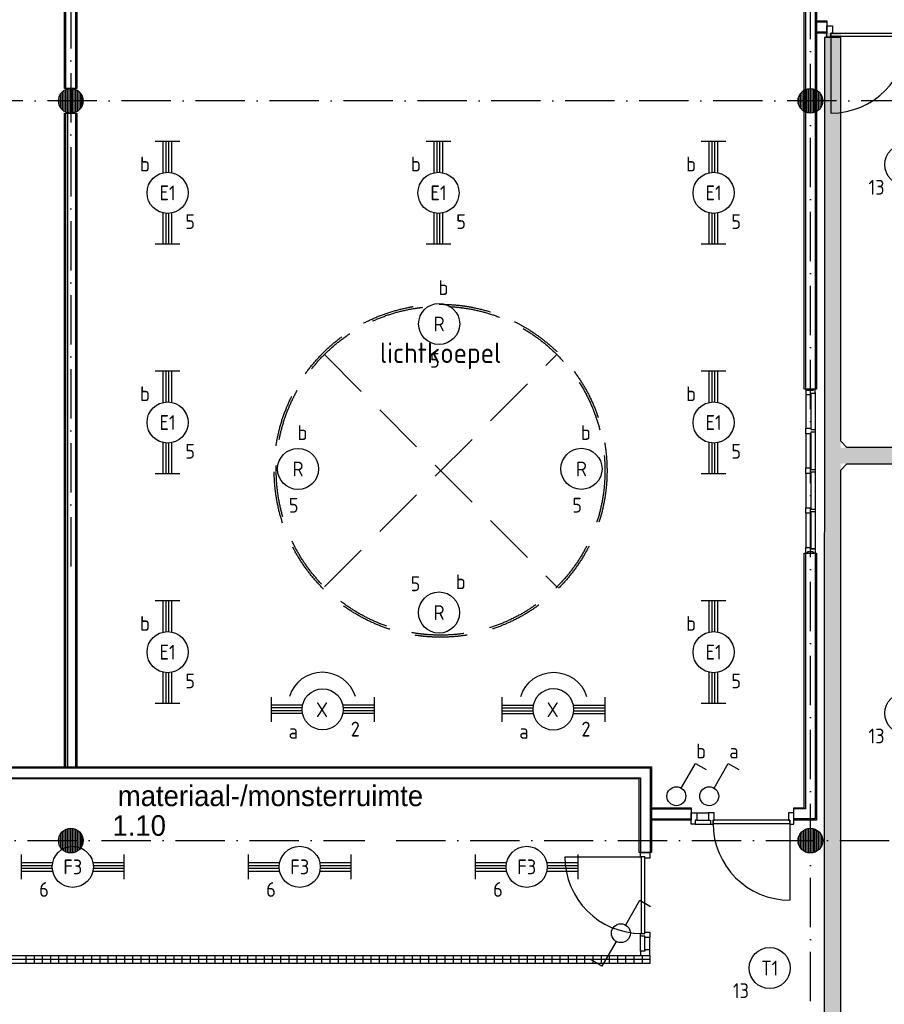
# Model space of a CAD drawing. Header units: millimetres. Extents: x 84333 to 240712, y -2244 to 84291.
# Tile 81 of 88: x 213996 to 224518, y 55785 to 67764. Entities that reach past the tile are written whole.
import ezdxf
from ezdxf.enums import TextEntityAlignment as Align

# ---------------------------------------------------------------- set-up
doc = ezdxf.new("R2010")
doc.units = ezdxf.units.MM
doc.header["$LTSCALE"] = 100
doc.linetypes.add('DASHDOT', pattern=[9, 6, -1.5, 0, -1.5])
doc.linetypes.add('HIDDEN', pattern=[9.525, 6.35, -3.175])
doc.layers.get('0').update_dxf_attribs({"linetype": 'CONTINUOUS'})
for name, color, linetype in [('AFDELING', 4, 'CONTINUOUS'), ('AL$1----_TEKST', 7, 'CONTINUOUS'), ('AL$7----_STRAMIEN', 1, 'DASHDOT'), ('AL22----_BINNENWAND', 7, 'CONTINUOUS'), ('AL28----_KONSTRUKTIE', 3, 'CONTINUOUS'), ('AL32----_BINNENKOZ', 7, 'CONTINUOUS'), ('AL32----_DRAAIR', 7, 'CONTINUOUS'), ('AL32----_DRAAIRICHTING', 1, 'CONTINUOUS'), ('AL37----_DAKOPENING', 7, 'HIDDEN'), ('ALXAA---_GEWBETON', 12, 'CONTINUOUS'), ('ALXAX---_TEGELWERK', 1, 'CONTINUOUS'), ('BOUW', 8, 'CONTINUOUS'), ('EB63101-_ATTRIB', 2, 'CONTINUOUS'), ('EB63102-_ATTRIB', 2, 'CONTINUOUS'), ('EL63101-_LICHT-ARM', 3, 'CONTINUOUS'), ('EL63101-LICHT-ARM', 3, 'CONTINUOUS'), ('EL63102-_LICHT-SCH', 3, 'CONTINUOUS'), ('EL6441--_DATACOM', 3, 'CONTINUOUS'), ('KABELGGOOT1', 8, 'CONTINUOUS')]:
    doc.layers.add(name, color=color, linetype=linetype)
doc.styles.add('1_8', font='ISO', dxfattribs={"height": 1.8})
doc.styles.add('BURO-025', font='BUROFONT.shx', dxfattribs={"height": 250})
doc.styles.get("Standard").update_dxf_attribs({"font": 'iso.shx'})
doc.styles.add('TECHNIC', font='technic_.ttf')
pattern_1 = [(8e-14, (39793.956, 199192.7), (31.75, 63.5), [0, -63.5])]

# ---------------------------------------------------------------- blocks, each defined once
blk = doc.blocks.new('ES3G00')
at = {"color": 0}
blk.add_circle((0, 0), 2.5, dxfattribs=at)
at = {"color": 0, "style": '1_8'}
for tag, flags, p in [('SCHAK', 8, (3.5, 2.75)), ('A_CODE', 8, (0, 0)), ('GROEP', 8, (-3.5, -2.75)), ('KAST', 9, (3.5, -2.75))]:
    blk.add_attdef(tag, text='', height=1.8, dxfattribs=dict(at, flags=flags)).set_placement(p, align=Align.MIDDLE)
blk = doc.blocks.new('SCHAK')
blk.add_lwpolyline([(0.58, 1), (2.31, 4), (3.61, 3.25)])
blk.add_circle((0, 0), 1.15)
at = {"style": '1_8'}
for tag, flags, p in [('SCHAK', 8, (3, 5.5)), ('KAST', 9, (-3, 0.5)), ('M_CODE', 9, (0, 0)), ('DOEL', 9, (-3, -2)), ('GROEP', 9, (-3, -4.5))]:
    blk.add_attdef(tag, text='', height=1.8, dxfattribs=dict(at, flags=flags)).set_placement(p, align=Align.MIDDLE_CENTER)
blk = doc.blocks.new('PENDEL')
at = {"color": 0}
for p, q in [((-6.25, -1.5), (-6.25, 1.5)), ((6.25, -1.5), (6.25, 1.5)), ((-6.25, 0.52), (-2.44, 0.52)), ((-6.25, 0.18), (-2.49, 0.18)), ((2.44, 0.52), (6.25, 0.52)), ((2.49, 0.18), (6.25, 0.18)), ((-6.25, -0.18), (-2.49, -0.18)), ((-6.25, -0.52), (-2.44, -0.52)), ((2.44, -0.52), (6.25, -0.52)), ((2.49, -0.18), (6.25, -0.18))]:
    blk.add_line(p, q, dxfattribs=at)
blk.add_circle((0, 0), 2.5, dxfattribs=at)
at = {"layer": 'EL63101-_LICHT-ARM'}
blk.add_arc((0.04, -0.3), 4.21, 197.6135, 342.3865, dxfattribs=at)
at = {"color": 6, "style": '1_8'}
for tag, flags, p in [('SCHAK', 8, (3.5, 2.75)), ('A_CODE', 8, (0, 0)), ('GROEP', 8, (-3.5, -2.75)), ('KAST', 9, (3.5, -2.75))]:
    blk.add_attdef(tag, text='', height=1.8, dxfattribs=dict(at, flags=flags)).set_placement(p, align=Align.MIDDLE)
at = {"style": '1_8', "flags": 8}
blk.add_attdef('M_CODE', text='', height=3.6, dxfattribs=at).set_placement((0, 0), align=Align.MIDDLE_CENTER)
blk = doc.blocks.new('EJ3T20')
at = {"color": 0}
for p, q in [((-6.25, -1.5), (-6.25, 1.5)), ((6.25, -1.5), (6.25, 1.5)), ((-6.25, 0.52), (-2.44, 0.52)), ((-6.25, 0.17), (-2.49, 0.17)), ((2.44, 0.52), (6.25, 0.52)), ((2.49, 0.17), (6.25, 0.17)), ((-6.25, -0.17), (-2.49, -0.17)), ((-6.25, -0.52), (-2.44, -0.52)), ((2.44, -0.52), (6.25, -0.52)), ((2.49, -0.17), (6.25, -0.17))]:
    blk.add_line(p, q, dxfattribs=at)
blk.add_circle((0, 0), 2.5, dxfattribs=at)
at = {"color": 0, "style": '1_8'}
for tag, flags, p in [('SCHAK', 8, (3.5, 2.75)), ('A_CODE', 8, (0, 0)), ('GROEP', 8, (-3.5, -2.75)), ('KAST', 9, (3.5, -2.75))]:
    blk.add_attdef(tag, text='', height=1.8, dxfattribs=dict(at, flags=flags)).set_placement(p, align=Align.MIDDLE)
blk = doc.blocks.new('ES3SW')
for points in [[(0.58, 1), (2.31, 4), (3.61, 3.25)], [(-0.58, -1), (-2.31, -4), (-3.61, -3.25)]]:
    blk.add_lwpolyline(points)
blk.add_circle((0, 0), 1.15)
at = {"style": '1_8'}
for tag, flags, p in [('SCHAK', 8, (3, 5.5)), ('KAST', 9, (-3, 0.5)), ('M_CODE', 9, (0, 0)), ('DOEL', 9, (-3, -2)), ('GROEP', 9, (-3, -4.5))]:
    blk.add_attdef(tag, text='', height=1.8, dxfattribs=dict(at, flags=flags)).set_placement(p, align=Align.MIDDLE_CENTER)
blk = doc.blocks.new('A$C13e6995e')
at = {"layer": 'KABELGGOOT1'}
h = blk.add_hatch(dxfattribs=at)
h.set_pattern_fill('DOTS', color=256, scale=40, style=0)
h.set_pattern_definition(pattern_1)
h.paths.add_polyline_path([(139651, 56951), (139457, 56951), (139457, 56413), (139651, 56413)])
h.paths.add_polyline_path([(139651, 57657), (139457, 57657), (139457, 56951), (139651, 56951)])
h.paths.add_polyline_path([(139651, 56413), (139457, 56413), (139457, 56041), (139651, 56041)])
h.paths.add_polyline_path([(139652, 58290), (139457, 58290), (139457, 57657), (139651, 57657)])
h.paths.add_polyline_path([(139657, 69849), (139457, 69849), (139457, 58290), (139652, 58290)])
h = blk.add_hatch(dxfattribs=at)
h.set_pattern_fill('DOTS', color=256, scale=40, style=0)
h.set_pattern_definition(pattern_1)
h.paths.add_polyline_path([(146661, 64800), (139625, 64800), (139625, 64607), (146661, 64607)])
at = {"layer": 'AL$7----_STRAMIEN', "color": 1}
for p, q in [((109057, 60020), (133863, 60020)), ((134243, 60020), (152209, 60020))]:
    blk.add_line(p, q, dxfattribs=at)
for points in [[(130285, 79257), (130285, 63243)], [(139285, 42766), (139285, 79257)], [(152204, 69020), (110185, 69020)]]:
    blk.add_lwpolyline(points, dxfattribs=at)
at = {"layer": 'AL22----_BINNENWAND', "color": 8}
for p, q in [((130210, 69170), (130210, 77680)), ((130360, 77680), (130360, 69170)), ((139210, 65513), (139210, 77680)), ((139360, 77680), (139360, 65513)), ((139360, 69995), (139485, 69995)), ((139360, 69845), (139360, 69995)), ((139485, 69995), (139485, 69845)), ((139485, 69845), (139360, 69845)), ((130360, 69170), (130210, 69170)), ((130210, 60920), (130210, 68870)), ((130210, 68870), (130360, 68870)), ((130360, 68870), (130360, 60920)), ((139360, 65513), (139210, 65513)), ((139210, 60420), (139210, 63519)), ((139210, 63519), (139360, 63519)), ((139360, 63519), (139360, 60270)), ((123240, 60920), (137352, 60920)), ((137352, 60920), (137352, 59875)), ((137202, 60770), (123390, 60770)), ((137202, 59875), (137202, 60770)), ((137352, 60420), (137834, 60420)), ((137352, 60270), (137352, 60420)), ((137834, 60420), (137834, 60270)), ((139085, 60270), (139085, 60420)), ((139085, 60420), (139210, 60420)), ((137834, 60270), (137352, 60270)), ((139360, 60270), (139085, 60270)), ((137352, 59875), (137202, 59875)), ((123252, 58624), (137333, 58624)), ((137333, 58624), (137333, 58524)), ((137333, 58524), (123252, 58524))]:
    blk.add_line(p, q, dxfattribs=at)
at = {"layer": 'AL22----_BINNENWAND', "color": 8, "linetype": 'Continuous'}
for p, q in [((130225, 69170), (130225, 77680)), ((130345, 69170), (130345, 77680)), ((139225, 77680), (139225, 65513)), ((139345, 77680), (139345, 65513)), ((139360, 69980), (139485, 69980)), ((139360, 69860), (139485, 69860)), ((130225, 60920), (130225, 68870)), ((130250, 60920), (130250, 68870)), ((130345, 60920), (130345, 68870)), ((139225, 63519), (139225, 60405)), ((139345, 63519), (139345, 60285)), ((123255, 60905), (137337, 60905)), ((137337, 60905), (137337, 59875)), ((123375, 60785), (137217, 60785)), ((137217, 60785), (137217, 59875)), ((137352, 60405), (137834, 60405)), ((139225, 60405), (139085, 60405)), ((137352, 60285), (137834, 60285)), ((139345, 60285), (139085, 60285))]:
    blk.add_line(p, q, dxfattribs=at)
at = {"layer": 'AL28----_KONSTRUKTIE', "color": 8}
for centre in [(130285, 69020), (139285, 69020), (130285, 60020), (139285, 60020)]:
    blk.add_circle(centre, 150, dxfattribs=at)
at = {"layer": 'AL32----_BINNENKOZ', "color": 8}
for p, q in [((139485, 69794), (139485, 69933)), ((139485, 69933), (139552, 69933)), ((139535, 69805), (139535, 69845)), ((139535, 69845), (140469, 69845)), ((139552, 69845), (139535, 69845)), ((139535, 69845), (139535, 69794)), ((139552, 69933), (139552, 69845)), ((139535, 69794), (139485, 69794)), ((140469, 69805), (139535, 69805)), ((139251, 65513), (139229, 65513)), ((139229, 65513), (139229, 65446)), ((139229, 65454), (139229, 65038)), ((139229, 65454), (139229, 65038)), ((139229, 65446), (139292, 65446)), ((139251, 65497), (139251, 65513)), ((139318, 65497), (139251, 65497)), ((139292, 65446), (139292, 65463)), ((139292, 65463), (139343, 65463)), ((139292, 65454), (139292, 65038)), ((139343, 65513), (139318, 65513)), ((139318, 65513), (139318, 65497)), ((139343, 65463), (139343, 65513)), ((139343, 65471), (139343, 65021)), ((139229, 64971), (139229, 65038)), ((139229, 65038), (139292, 65038)), ((139292, 64971), (139229, 64971)), ((139229, 64970), (139229, 64554)), ((139229, 64970), (139229, 64554)), ((139292, 65038), (139292, 65021)), ((139292, 65021), (139343, 65021)), ((139343, 64988), (139292, 64988)), ((139292, 64988), (139292, 64971)), ((139292, 64970), (139292, 64554)), ((139343, 65021), (139343, 64988)), ((139343, 64987), (139343, 64537)), ((139229, 64487), (139229, 64554)), ((139229, 64554), (139292, 64554)), ((139292, 64487), (139229, 64487)), ((139229, 64486), (139229, 64070)), ((139229, 64486), (139229, 64070)), ((139292, 64554), (139292, 64537)), ((139292, 64537), (139343, 64537)), ((139343, 64504), (139292, 64504)), ((139292, 64504), (139292, 64487)), ((139292, 64486), (139292, 64070)), ((139343, 64537), (139343, 64504)), ((139343, 64503), (139343, 64053)), ((139229, 64003), (139229, 64070)), ((139229, 64070), (139292, 64070)), ((139292, 64003), (139229, 64003)), ((139229, 64002), (139229, 63586)), ((139292, 64070), (139292, 64053)), ((139292, 64053), (139343, 64053)), ((139343, 64020), (139292, 64020)), ((139292, 64020), (139292, 64003)), ((139292, 64002), (139292, 63586)), ((139343, 64053), (139343, 64020)), ((139343, 64019), (139343, 63569)), ((139229, 63519), (139229, 63586)), ((139229, 63586), (139292, 63586)), ((139251, 63519), (139229, 63519)), ((139318, 63535), (139251, 63535)), ((139251, 63535), (139251, 63519)), ((139292, 63586), (139292, 63569)), ((139343, 63569), (139292, 63569)), ((139292, 63569), (139343, 63569)), ((139318, 63519), (139318, 63535)), ((139343, 63519), (139318, 63519)), ((139343, 63569), (139343, 63519)), ((137834, 60219), (137834, 60358)), ((137834, 60358), (137901, 60358)), ((137901, 60270), (137884, 60270)), ((137884, 60270), (137884, 60219)), ((137901, 60358), (138051, 60358)), ((137901, 60358), (137901, 60270)), ((137901, 60270), (138051, 60270)), ((138112, 60358), (138045, 60358)), ((138045, 60358), (138045, 60270)), ((138045, 60270), (138062, 60270)), ((138068, 60270), (138068, 60219)), ((138095, 60270), (138112, 60270)), ((138101, 60219), (138101, 60270)), ((138101, 60270), (138101, 60230)), ((139035, 60270), (138101, 60270)), ((138112, 60270), (138112, 60358)), ((139085, 60358), (139018, 60358)), ((139018, 60358), (139018, 60270)), ((139018, 60270), (139035, 60270)), ((139035, 60270), (139035, 60219)), ((139035, 60230), (139035, 60270)), ((139085, 60219), (139085, 60358)), ((137884, 60219), (137834, 60219)), ((137884, 60219), (138068, 60219)), ((138068, 60219), (138101, 60219)), ((138068, 60219), (138101, 60219)), ((138101, 60230), (139035, 60230)), ((139035, 60219), (139085, 60219)), ((137219, 59875), (137333, 59875)), ((137219, 59825), (137219, 59875)), ((137270, 59825), (137219, 59825)), ((137230, 58891), (137230, 59825)), ((137270, 58891), (137270, 59825)), ((137270, 59808), (137270, 59825)), ((137333, 59808), (137270, 59808)), ((137333, 59875), (137333, 59808)), ((137219, 58858), (137219, 58891)), ((137219, 58891), (137270, 58891)), ((137219, 58858), (137219, 58891)), ((137270, 58858), (137219, 58858)), ((137219, 58674), (137219, 58858)), ((137270, 58891), (137270, 58908)), ((137270, 58908), (137333, 58908)), ((137270, 58841), (137270, 58858)), ((137333, 58841), (137270, 58841)), ((137270, 58691), (137270, 58841)), ((137333, 58908), (137333, 58841)), ((137333, 58691), (137333, 58841)), ((137270, 58674), (137219, 58674)), ((137219, 58674), (137219, 58624)), ((137219, 58624), (137333, 58624)), ((137333, 58691), (137270, 58691)), ((137270, 58691), (137270, 58674)), ((137333, 58624), (137333, 58691))]:
    blk.add_line(p, q, dxfattribs=at)
at = {"layer": 'AL32----_DRAAIR', "color": 8}
blk.add_line((136296, 59825), (137230, 59825), dxfattribs=at)
blk.add_arc((137230, 59825), 934, 180, 270, dxfattribs=at)
at = {"layer": 'AL32----_DRAAIRICHTING', "color": 8}
for p, q in [((139535, 69805), (139535, 68871)), ((139035, 60230), (139035, 59296))]:
    blk.add_line(p, q, dxfattribs=at)
for centre, start, end in [((139535, 69805), 270, 0), ((139035, 60230), 180, 270)]:
    blk.add_arc(centre, 934, start, end, dxfattribs=at)
at = {"layer": 'AL37----_DAKOPENING', "color": 8, "linetype": 'HIDDEN'}
for p, q in [((133371, 63106), (136199, 65934)), ((133371, 65934), (136199, 63106))]:
    blk.add_line(p, q, dxfattribs=at)
at = {"layer": 'AL37----_DAKOPENING', "color": 8}
for radius in [2025, 2000]:
    blk.add_circle((134785, 64520), radius, dxfattribs=at)
at = {"layer": 'ALXAA---_GEWBETON', "color": 8}
for p, q in [((130185, 68908), (130185, 69132)), ((130205, 68893), (130205, 69147)), ((130225, 68883), (130225, 69158)), ((130245, 68875), (130245, 69165)), ((130265, 68871), (130265, 69169)), ((130285, 68870), (130285, 69170)), ((130305, 68871), (130305, 69169)), ((130325, 68875), (130325, 69165)), ((130345, 68883), (130345, 69158)), ((130365, 68893), (130365, 69147)), ((130385, 68908), (130385, 69132)), ((139185, 68908), (139185, 69132)), ((139205, 68893), (139205, 69147)), ((139225, 68883), (139225, 69158)), ((139245, 68875), (139245, 69165)), ((139265, 68871), (139265, 69169)), ((139285, 68870), (139285, 69170)), ((139305, 68871), (139305, 69169)), ((139325, 68875), (139325, 69165)), ((139345, 68883), (139345, 69158)), ((139365, 68893), (139365, 69147)), ((139385, 68908), (139385, 69132)), ((130145, 68966), (130145, 69074)), ((130165, 68930), (130165, 69110)), ((130405, 68930), (130405, 69110)), ((130425, 68966), (130425, 69074)), ((139145, 68966), (139145, 69074)), ((139165, 68930), (139165, 69110)), ((139405, 68930), (139405, 69110)), ((139425, 68966), (139425, 69074)), ((130205, 59893), (130205, 60147)), ((130225, 59883), (130225, 60158)), ((130245, 59875), (130245, 60165)), ((130265, 59871), (130265, 60169)), ((130285, 59870), (130285, 60170)), ((130305, 59871), (130305, 60169)), ((130325, 59875), (130325, 60165)), ((130345, 59883), (130345, 60158)), ((130365, 59893), (130365, 60147)), ((139205, 59893), (139205, 60147)), ((139225, 59883), (139225, 60158)), ((139245, 59875), (139245, 60165)), ((139265, 59871), (139265, 60169)), ((139285, 59870), (139285, 60170)), ((139305, 59871), (139305, 60169)), ((139325, 59875), (139325, 60165)), ((139345, 59883), (139345, 60158)), ((139365, 59893), (139365, 60147)), ((130145, 59966), (130145, 60074)), ((130165, 59930), (130165, 60110)), ((130185, 59908), (130185, 60132)), ((130385, 59908), (130385, 60132)), ((130405, 59930), (130405, 60110)), ((130425, 59966), (130425, 60074)), ((139145, 59966), (139145, 60074)), ((139165, 59930), (139165, 60110)), ((139185, 59908), (139185, 60132)), ((139385, 59908), (139385, 60132)), ((139405, 59930), (139405, 60110)), ((139425, 59966), (139425, 60074))]:
    blk.add_line(p, q, dxfattribs=at)
at = {"layer": 'ALXAX---_TEGELWERK', "color": 8}
for p, q in [((123252, 58578), (137333, 58578)), ((129741, 58524), (129741, 58624)), ((129841, 58524), (129841, 58624)), ((129941, 58524), (129941, 58624)), ((130041, 58524), (130041, 58624)), ((130141, 58524), (130141, 58624)), ((130241, 58524), (130241, 58624)), ((130341, 58524), (130341, 58624)), ((130441, 58524), (130441, 58624)), ((130541, 58524), (130541, 58624)), ((130641, 58524), (130641, 58624)), ((130741, 58524), (130741, 58624)), ((130841, 58524), (130841, 58624)), ((130941, 58524), (130941, 58624)), ((131041, 58524), (131041, 58624)), ((131141, 58524), (131141, 58624)), ((131241, 58524), (131241, 58624)), ((131341, 58524), (131341, 58624)), ((131441, 58524), (131441, 58624)), ((131541, 58524), (131541, 58624)), ((131641, 58524), (131641, 58624)), ((131741, 58524), (131741, 58624)), ((131841, 58524), (131841, 58624)), ((131941, 58524), (131941, 58624)), ((132041, 58524), (132041, 58624)), ((132141, 58524), (132141, 58624)), ((132241, 58524), (132241, 58624)), ((132341, 58524), (132341, 58624)), ((132441, 58524), (132441, 58624)), ((132541, 58524), (132541, 58624)), ((132641, 58524), (132641, 58624)), ((132741, 58524), (132741, 58624)), ((132841, 58524), (132841, 58624)), ((132941, 58524), (132941, 58624)), ((133041, 58524), (133041, 58624)), ((133141, 58524), (133141, 58624)), ((133241, 58524), (133241, 58624)), ((133341, 58524), (133341, 58624)), ((133441, 58524), (133441, 58624)), ((133541, 58524), (133541, 58624)), ((133641, 58524), (133641, 58624)), ((133741, 58524), (133741, 58624)), ((133841, 58524), (133841, 58624)), ((133941, 58524), (133941, 58624)), ((134041, 58524), (134041, 58624)), ((134141, 58524), (134141, 58624)), ((134241, 58524), (134241, 58624)), ((134341, 58524), (134341, 58624)), ((134441, 58524), (134441, 58624)), ((134541, 58524), (134541, 58624)), ((134641, 58524), (134641, 58624)), ((134741, 58524), (134741, 58624)), ((134841, 58524), (134841, 58624)), ((134941, 58524), (134941, 58624)), ((135041, 58524), (135041, 58624)), ((135141, 58524), (135141, 58624)), ((135241, 58524), (135241, 58624)), ((135341, 58524), (135341, 58624)), ((135441, 58524), (135441, 58624)), ((135541, 58524), (135541, 58624)), ((135641, 58524), (135641, 58624)), ((135741, 58524), (135741, 58624)), ((135841, 58524), (135841, 58624)), ((135941, 58524), (135941, 58624)), ((136041, 58524), (136041, 58624)), ((136141, 58524), (136141, 58624)), ((136241, 58524), (136241, 58624)), ((136341, 58524), (136341, 58624)), ((136441, 58524), (136441, 58624)), ((136541, 58524), (136541, 58624)), ((136641, 58524), (136641, 58624)), ((136741, 58524), (136741, 58624)), ((136841, 58524), (136841, 58624)), ((136941, 58524), (136941, 58624)), ((137041, 58524), (137041, 58624)), ((137141, 58524), (137141, 58624)), ((137241, 58524), (137241, 58624))]:
    blk.add_line(p, q, dxfattribs=at)
at = {"layer": 'KABELGGOOT1'}
for p, q in [((139455, 69791, 3650), (139454, 56377, 2750)), ((139655, 69791, 3650), (139455, 69791, 3650)), ((139654, 64879, 2750), (139655, 69791, 3650)), ((139729, 64804, 2750), (139654, 64879, 2750)), ((146661, 64804, 2750), (139729, 64804, 2750)), ((139654, 64529, 2750), (139729, 64604, 2750)), ((139729, 64604, 2750), (146661, 64604, 2750)), ((139654, 56032, 2750), (139654, 64529, 2750))]:
    blk.add_line(p, q, dxfattribs=at)
at = {"layer": 'AFDELING', "color": 8, "style": 'TECHNIC'}
for p in [(92219, 54468), (58038, 41625), (88108, 41444)]:
    blk.add_attdef('VIDE', text='', height=500, dxfattribs=at).set_placement(p, align=Align.CENTER)
blk.add_attdef('VIDE', text='', height=500, rotation=90, dxfattribs=at).set_placement((75129, 25766), align=Align.CENTER)
at = {"layer": 'AL$1----_TEKST', "color": 8}
blk.add_text('lichtkoepel', height=250, dxfattribs=at).set_placement((134785, 65830), align=Align.CENTER)
at = {"layer": 'BOUW', "style": 'BURO-025'}
for s, p in [('materiaal-/monsterruimte', (130857, 60440)), ('1.10', (130792, 60079))]:
    blk.add_text(s, height=250, dxfattribs=at).set_placement(p)

msp = doc.modelspace()

# ---------------------------------------------------------------- block references
at = {"layer": 'EL63101-_LICHT-ARM'}
ref = msp.add_blockref('EJ3T20', (215795, 65657, 3500), dxfattribs=dict(at, xscale=100, yscale=100, zscale=100, rotation=90))
ref.add_attrib('A_CODE', 'E1', dxfattribs={"layer": 'EB63101-_ATTRIB', "color": 1, "height": 180, "style": '1_8', "flags": 8}).set_placement((215795, 65657, 3500), align=Align.MIDDLE)
ref.add_attrib('GROEP', '5', dxfattribs={"layer": 'EB63101-_ATTRIB', "color": 1, "height": 180, "style": '1_8', "flags": 8}).set_placement((216070, 65307, 3500), align=Align.MIDDLE)
ref.add_attrib('SCHAK', 'b', dxfattribs={"layer": 'EB63101-_ATTRIB', "color": 1, "height": 180, "style": '1_8', "flags": 8}).set_placement((215520, 66007, 3500), align=Align.MIDDLE)
ref = msp.add_blockref('EJ3T20', (219092, 65657, 3500), dxfattribs=dict(at, xscale=100, yscale=100, zscale=100, rotation=90))
ref.add_attrib('A_CODE', 'E1', dxfattribs={"layer": 'EB63101-_ATTRIB', "color": 1, "height": 180, "style": '1_8', "flags": 8}).set_placement((219092, 65657, 3500), align=Align.MIDDLE)
ref.add_attrib('GROEP', '5', dxfattribs={"layer": 'EB63101-_ATTRIB', "color": 1, "height": 180, "style": '1_8', "flags": 8}).set_placement((219367, 65307, 3500), align=Align.MIDDLE)
ref.add_attrib('SCHAK', 'b', dxfattribs={"layer": 'EB63101-_ATTRIB', "color": 1, "height": 180, "style": '1_8', "flags": 8}).set_placement((218817, 66007, 3500), align=Align.MIDDLE)
ref = msp.add_blockref('EJ3T20', (222440, 65657, 3500), dxfattribs=dict(at, xscale=100, yscale=100, zscale=100, rotation=90))
ref.add_attrib('A_CODE', 'E1', dxfattribs={"layer": 'EB63101-_ATTRIB', "color": 1, "height": 180, "style": '1_8', "flags": 8}).set_placement((222440, 65657, 3500), align=Align.MIDDLE)
ref.add_attrib('GROEP', '5', dxfattribs={"layer": 'EB63101-_ATTRIB', "color": 1, "height": 180, "style": '1_8', "flags": 8}).set_placement((222715, 65307, 3500), align=Align.MIDDLE)
ref.add_attrib('SCHAK', 'b', dxfattribs={"layer": 'EB63101-_ATTRIB', "color": 1, "height": 180, "style": '1_8', "flags": 8}).set_placement((222165, 66007, 3500), align=Align.MIDDLE)
ref = msp.add_blockref('ES3G00', (224773, 66000, 3500), dxfattribs=dict(at, xscale=100, yscale=100, zscale=100))
ref.add_attrib('A_CODE', 'T1', dxfattribs={"layer": 'EB63101-_ATTRIB', "color": 1, "height": 180, "style": '1_8', "flags": 8}).set_placement((224773, 66000, 3500), align=Align.MIDDLE)
ref.add_attrib('GROEP', '13', dxfattribs={"layer": 'EB63101-_ATTRIB', "color": 1, "height": 180, "style": '1_8', "flags": 8}).set_placement((224423, 65725, 3500), align=Align.MIDDLE)
ref = msp.add_blockref('ES3G00', (219100, 64062, 3900), dxfattribs=dict(at, xscale=100.0000000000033, yscale=100, zscale=100, rotation=44.99999999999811))
ref.add_attrib('A_CODE', 'R', dxfattribs={"layer": 'EB63101-_ATTRIB', "color": 1, "height": 180, "style": '1_8', "flags": 8}).set_placement((219100, 64062, 3900), align=Align.MIDDLE)
ref.add_attrib('GROEP', '5', dxfattribs={"layer": 'EB63101-_ATTRIB', "color": 1, "height": 180, "style": '1_8', "flags": 8}).set_placement((219047, 63620, 3900), align=Align.MIDDLE)
ref.add_attrib('SCHAK', 'b', dxfattribs={"layer": 'EB63101-_ATTRIB', "color": 1, "height": 180, "style": '1_8', "flags": 8}).set_placement((219153, 64504, 3900), align=Align.MIDDLE)
ref = msp.add_blockref('EJ3T20', (215795, 62863, 3500), dxfattribs=dict(at, xscale=100, yscale=100, zscale=100, rotation=90))
ref.add_attrib('A_CODE', 'E1', dxfattribs={"layer": 'EB63101-_ATTRIB', "color": 1, "height": 180, "style": '1_8', "flags": 8}).set_placement((215795, 62863, 3500), align=Align.MIDDLE)
ref.add_attrib('GROEP', '5', dxfattribs={"layer": 'EB63101-_ATTRIB', "color": 1, "height": 180, "style": '1_8', "flags": 8}).set_placement((216070, 62513, 3500), align=Align.MIDDLE)
ref.add_attrib('SCHAK', 'b', dxfattribs={"layer": 'EB63101-_ATTRIB', "color": 1, "height": 180, "style": '1_8', "flags": 8}).set_placement((215520, 63213, 3500), align=Align.MIDDLE)
ref = msp.add_blockref('EJ3T20', (222440, 62863, 3500), dxfattribs=dict(at, xscale=100, yscale=100, zscale=100, rotation=90))
ref.add_attrib('A_CODE', 'E1', dxfattribs={"layer": 'EB63101-_ATTRIB', "color": 1, "height": 180, "style": '1_8', "flags": 8}).set_placement((222440, 62863, 3500), align=Align.MIDDLE)
ref.add_attrib('GROEP', '5', dxfattribs={"layer": 'EB63101-_ATTRIB', "color": 1, "height": 180, "style": '1_8', "flags": 8}).set_placement((222715, 62513, 3500), align=Align.MIDDLE)
ref.add_attrib('SCHAK', 'b', dxfattribs={"layer": 'EB63101-_ATTRIB', "color": 1, "height": 180, "style": '1_8', "flags": 8}).set_placement((222165, 63213, 3500), align=Align.MIDDLE)
ref = msp.add_blockref('ES3G00', (217383, 62298, 3900), dxfattribs=dict(at, xscale=100.0000000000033, yscale=100, zscale=100, rotation=44.99999999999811))
ref.add_attrib('A_CODE', 'R', dxfattribs={"layer": 'EB63101-_ATTRIB', "color": 1, "height": 180, "style": '1_8', "flags": 8}).set_placement((217383, 62298, 3900), align=Align.MIDDLE)
ref.add_attrib('GROEP', '5', dxfattribs={"layer": 'EB63101-_ATTRIB', "color": 1, "height": 180, "style": '1_8', "flags": 8}).set_placement((217330, 61856, 3900), align=Align.MIDDLE)
ref.add_attrib('SCHAK', 'b', dxfattribs={"layer": 'EB63101-_ATTRIB', "color": 1, "height": 180, "style": '1_8', "flags": 8}).set_placement((217437, 62740, 3900), align=Align.MIDDLE)
ref = msp.add_blockref('ES3G00', (220832, 62299, 3900), dxfattribs=dict(at, xscale=100.0000000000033, yscale=100, zscale=100, rotation=44.99999999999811))
ref.add_attrib('A_CODE', 'R', dxfattribs={"layer": 'EB63101-_ATTRIB', "color": 1, "height": 180, "style": '1_8', "flags": 8}).set_placement((220832, 62299, 3900), align=Align.MIDDLE)
ref.add_attrib('GROEP', '5', dxfattribs={"layer": 'EB63101-_ATTRIB', "color": 1, "height": 180, "style": '1_8', "flags": 8}).set_placement((220779, 61857, 3900), align=Align.MIDDLE)
ref.add_attrib('SCHAK', 'b', dxfattribs={"layer": 'EB63101-_ATTRIB', "color": 1, "height": 180, "style": '1_8', "flags": 8}).set_placement((220885, 62741, 3900), align=Align.MIDDLE)
ref = msp.add_blockref('ES3G00', (219099, 60551, 3900), dxfattribs=dict(at, xscale=100.0000000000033, yscale=100, zscale=100, rotation=44.99999999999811))
ref.add_attrib('A_CODE', 'R', dxfattribs={"layer": 'EB63101-_ATTRIB', "color": 1, "height": 180, "style": '1_8', "flags": 8}).set_placement((219099, 60551, 3900), align=Align.MIDDLE)
ref.add_attrib('GROEP', '5', dxfattribs={"layer": 'EB63101-_ATTRIB', "color": 1, "height": 180, "style": '1_8', "flags": 8}).set_placement((218812, 60901, 3900), align=Align.MIDDLE)
ref.add_attrib('SCHAK', 'b', dxfattribs={"layer": 'EB63101-_ATTRIB', "color": 1, "height": 180, "style": '1_8', "flags": 8}).set_placement((219362, 60926, 3900), align=Align.MIDDLE)
ref = msp.add_blockref('EJ3T20', (215795, 60069, 3500), dxfattribs=dict(at, xscale=100, yscale=100, zscale=100, rotation=90))
ref.add_attrib('A_CODE', 'E1', dxfattribs={"layer": 'EB63101-_ATTRIB', "color": 1, "height": 180, "style": '1_8', "flags": 8}).set_placement((215795, 60069, 3500), align=Align.MIDDLE)
ref.add_attrib('GROEP', '5', dxfattribs={"layer": 'EB63101-_ATTRIB', "color": 1, "height": 180, "style": '1_8', "flags": 8}).set_placement((216070, 59719, 3500), align=Align.MIDDLE)
ref.add_attrib('SCHAK', 'b', dxfattribs={"layer": 'EB63101-_ATTRIB', "color": 1, "height": 180, "style": '1_8', "flags": 8}).set_placement((215520, 60419, 3500), align=Align.MIDDLE)
ref = msp.add_blockref('EJ3T20', (222440, 60069, 3500), dxfattribs=dict(at, xscale=100, yscale=100, zscale=100, rotation=90))
ref.add_attrib('A_CODE', 'E1', dxfattribs={"layer": 'EB63101-_ATTRIB', "color": 1, "height": 180, "style": '1_8', "flags": 8}).set_placement((222440, 60069, 3500), align=Align.MIDDLE)
ref.add_attrib('GROEP', '5', dxfattribs={"layer": 'EB63101-_ATTRIB', "color": 1, "height": 180, "style": '1_8', "flags": 8}).set_placement((222715, 59719, 3500), align=Align.MIDDLE)
ref.add_attrib('SCHAK', 'b', dxfattribs={"layer": 'EB63101-_ATTRIB', "color": 1, "height": 180, "style": '1_8', "flags": 8}).set_placement((222165, 60419, 3500), align=Align.MIDDLE)
ref = msp.add_blockref('ES3G00', (224773, 59325, 3500), dxfattribs=dict(at, xscale=100, yscale=100, zscale=100))
ref.add_attrib('A_CODE', 'T1', dxfattribs={"layer": 'EB63101-_ATTRIB', "color": 1, "height": 180, "style": '1_8', "flags": 8}).set_placement((224773, 59325, 3500), align=Align.MIDDLE)
ref.add_attrib('GROEP', '13', dxfattribs={"layer": 'EB63101-_ATTRIB', "color": 1, "height": 180, "style": '1_8', "flags": 8}).set_placement((224423, 59050, 3500), align=Align.MIDDLE)
ref = msp.add_blockref('EJ3T20', (214642, 57457, 3500), dxfattribs=dict(at, xscale=100, yscale=100, zscale=100))
ref.add_attrib('A_CODE', 'F3', dxfattribs={"layer": 'EB63101-_ATTRIB', "color": 1, "height": 180, "style": '1_8', "flags": 8}).set_placement((214642, 57457, 3500), align=Align.MIDDLE)
ref.add_attrib('GROEP', '6', dxfattribs={"layer": 'EB63101-_ATTRIB', "color": 1, "height": 180, "style": '1_8', "flags": 8}).set_placement((214292, 57182, 3500), align=Align.MIDDLE)
ref = msp.add_blockref('EJ3T20', (217404, 57457, 3500), dxfattribs=dict(at, xscale=100, yscale=100, zscale=100))
ref.add_attrib('A_CODE', 'F3', dxfattribs={"layer": 'EB63101-_ATTRIB', "color": 1, "height": 180, "style": '1_8', "flags": 8}).set_placement((217404, 57457, 3500), align=Align.MIDDLE)
ref.add_attrib('GROEP', '6', dxfattribs={"layer": 'EB63101-_ATTRIB', "color": 1, "height": 180, "style": '1_8', "flags": 8}).set_placement((217054, 57182, 3500), align=Align.MIDDLE)
ref = msp.add_blockref('EJ3T20', (220166, 57457, 3500), dxfattribs=dict(at, xscale=100, yscale=100, zscale=100))
ref.add_attrib('A_CODE', 'F3', dxfattribs={"layer": 'EB63101-_ATTRIB', "color": 1, "height": 180, "style": '1_8', "flags": 8}).set_placement((220166, 57457, 3500), align=Align.MIDDLE)
ref.add_attrib('GROEP', '6', dxfattribs={"layer": 'EB63101-_ATTRIB', "color": 1, "height": 180, "style": '1_8', "flags": 8}).set_placement((219816, 57182, 3500), align=Align.MIDDLE)
ref = msp.add_blockref('ES3G00', (223123, 56226), dxfattribs=dict(at, xscale=100, yscale=100, zscale=100))
ref.add_attrib('A_CODE', 'T1', dxfattribs={"layer": 'EB63101-_ATTRIB', "color": 1, "height": 180, "style": '1_8', "flags": 8}).set_placement((223123, 56226), align=Align.MIDDLE)
ref.add_attrib('GROEP', '13', dxfattribs={"layer": 'EB63101-_ATTRIB', "color": 1, "height": 180, "style": '1_8', "flags": 8}).set_placement((222773, 55951), align=Align.MIDDLE)
at = {"layer": 'EL63101-LICHT-ARM'}
ref = msp.add_blockref('PENDEL', (217683, 59373), dxfattribs=dict(at, xscale=100, yscale=100, zscale=100, rotation=180))
ref.add_attrib('SCHAK', 'a', dxfattribs={"layer": 'EB63101-_ATTRIB', "color": 1, "height": 180, "style": '1_8', "flags": 8}).set_placement((217325, 59106), align=Align.MIDDLE)
ref.add_attrib('GROEP', '2', dxfattribs={"layer": 'EB63101-_ATTRIB', "color": 1, "height": 180, "style": '1_8', "flags": 8}).set_placement((218080, 59133), align=Align.MIDDLE)
ref.add_attrib('A_CODE', 'X', dxfattribs={"layer": 'EB63101-_ATTRIB', "color": 1, "height": 180, "style": '1_8', "flags": 8}).set_placement((217675, 59369), align=Align.MIDDLE)
ref = msp.add_blockref('PENDEL', (220490, 59373), dxfattribs=dict(at, xscale=-100, yscale=100, zscale=100, rotation=180))
ref.add_attrib('SCHAK', 'a', dxfattribs={"layer": 'EB63101-_ATTRIB', "color": 1, "height": 180, "style": '1_8', "flags": 8}).set_placement((220132, 59106), align=Align.MIDDLE)
ref.add_attrib('GROEP', '2', dxfattribs={"layer": 'EB63101-_ATTRIB', "color": 1, "height": 180, "style": '1_8', "flags": 8}).set_placement((220887, 59133), align=Align.MIDDLE)
ref.add_attrib('A_CODE', 'X', dxfattribs={"layer": 'EB63101-_ATTRIB', "color": 1, "height": 180, "style": '1_8', "flags": 8}).set_placement((220482, 59369), align=Align.MIDDLE)
at = {"layer": 'EL63102-_LICHT-SCH'}
ref = msp.add_blockref('SCHAK', (221987, 58316, 1050), dxfattribs=dict(at, xscale=100, yscale=100, zscale=100))
ref.add_attrib('SCHAK', 'b', dxfattribs={"layer": 'EB63102-_ATTRIB', "color": 1, "height": 180, "style": '1_8', "flags": 8}).set_placement((222287, 58866, 1050), align=Align.MIDDLE_CENTER)
ref = msp.add_blockref('SCHAK', (222387, 58316, 1050), dxfattribs=dict(at, xscale=100, yscale=100, zscale=100))
ref.add_attrib('SCHAK', 'a', dxfattribs={"layer": 'EB63102-_ATTRIB', "color": 1, "height": 180, "style": '1_8', "flags": 8}).set_placement((222687, 58866, 1050), align=Align.MIDDLE_CENTER)
at = {"layer": 'EL63102-_LICHT-SCH', "xscale": 100, "yscale": 100, "zscale": 100}
msp.add_blockref('ES3SW', (221312, 56650), dxfattribs=at)
at = {"layer": 'EL6441--_DATACOM'}
msp.add_blockref('A$C13e6995e', (84333, -2244), dxfattribs=at)

doc.saveas('drawing.dxf')
